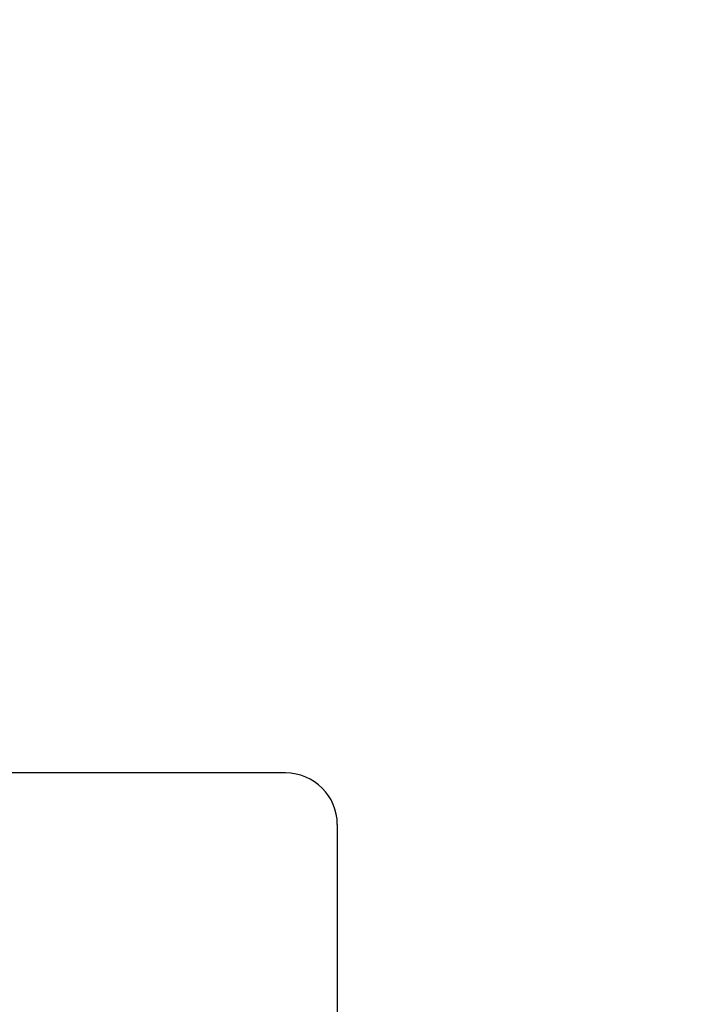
# Model space of a CAD drawing. Header units: inches. Extents: x 0 to 200, y 0 to 129.
# Tile 18 of 98: x 30.129 to 30.329, y 49.225 to 49.511. Entities that reach past the tile are written whole.
import ezdxf

# ---------------------------------------------------------------- set-up
doc = ezdxf.new("R2010")
doc.units = ezdxf.units.IN
doc.header["$LTSCALE"] = 11
doc.header["$MEASUREMENT"] = 0
doc.linetypes.add('HIDDEN', pattern=[0.2, 0.1, -0.1])
doc.layers.add('DEFAULT_2', color=8, linetype='HIDDEN')

msp = doc.modelspace()

# ---------------------------------------------------------------- linework, layer by layer
at = {"layer": 'DEFAULT_2', "color": 8, "linetype": 'HIDDEN'}
for p, q in [((30.20412, 45.82487), (30.20412, 51.32537)), ((30.32912, 50.79237), (30.32912, 46.35787)), ((30.20662, 49.29204), (29.64662, 49.29204)), ((30.22162, 49.27704), (30.22162, 48.30704))]:
    msp.add_line(p, q, dxfattribs=at)
msp.add_arc((30.20662, 49.27704), 0.015, 0, 90, dxfattribs=at)

doc.saveas('drawing.dxf')
